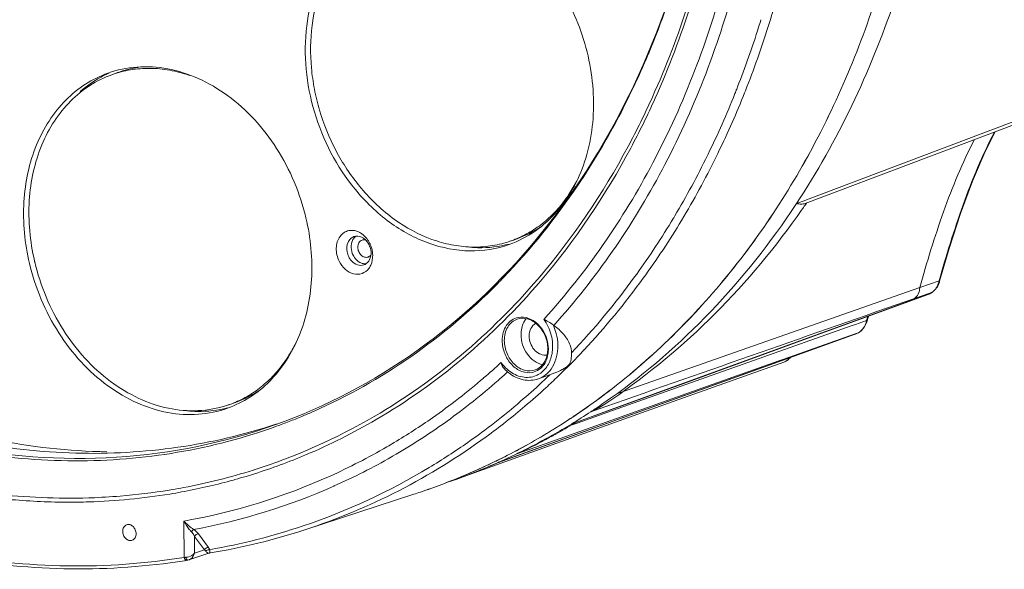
# Model space of a CAD drawing. Header units: millimetres. Extents: x 29170 to 33192, y 36 to 3108.
# Tile 108 of 256: x 30358 to 30489, y 2198 to 2271. Entities that reach past the tile are written whole.
import ezdxf

# ---------------------------------------------------------------- set-up
doc = ezdxf.new("R2010")
doc.units = ezdxf.units.MM
doc.layers.add('细实线', color=7, linetype='Continuous', lineweight=13)

msp = doc.modelspace()

# ---------------------------------------------------------------- linework, layer by layer
at = {"layer": '细实线'}
for p, q in [((30458.109, 2271.22), (30458.061, 2271.066)), ((30441.942, 2266.985), (30441.877, 2266.83)), ((30371.022, 2264.372), (30370.26, 2264.1)), ((30505.767, 2263.535), (30463.011, 2247.392)), ((30453.69, 2262.175), (30453.739, 2262.298)), ((30453.739, 2262.298), (30453.801, 2262.456)), ((30454.843, 2261.927), (30454.745, 2261.68)), ((30449.775, 2253.289), (30449.88, 2253.504)), ((30462.684, 2247.269), (30461.661, 2246.882)), ((30463.011, 2247.392), (30462.684, 2247.269)), ((30462.914, 2246.827), (30463.001, 2246.955)), ((30424.372, 2242.2), (30423.61, 2241.928)), ((30440.258, 2237.371), (30440.34, 2237.484)), ((30478.133, 2235.663), (30480.712, 2236.568)), ((30438.047, 2221.606), (30478.133, 2235.663)), ((30479.493, 2234.948), (30479.781, 2235.048)), ((30479.681, 2234.985), (30479.781, 2235.048)), ((30479.781, 2235.048), (30479.818, 2235.067)), ((30479.818, 2235.067), (30480.115, 2235.307)), ((30479.818, 2235.067), (30479.819, 2235.067)), ((30480.115, 2235.307), (30480.483, 2235.793)), ((30479.245, 2234.773), (30436.421, 2219.199)), ((30464.088, 2229.23), (30479.254, 2234.747)), ((30477.413, 2234.219), (30478.596, 2234.633)), ((30478.596, 2234.633), (30479.218, 2234.851)), ((30479.218, 2234.851), (30479.493, 2234.948)), ((30479.481, 2234.859), (30479.245, 2234.773)), ((30479.481, 2234.859), (30479.581, 2234.922)), ((30479.481, 2234.859), (30479.518, 2234.877)), ((30479.618, 2234.94), (30479.518, 2234.877)), ((30479.518, 2234.877), (30479.518, 2234.877)), ((30479.581, 2234.922), (30479.681, 2234.985)), ((30471.042, 2231.284), (30469.544, 2230.752)), ((30471.035, 2230.986), (30471.112, 2231.218)), ((30471.042, 2231.284), (30471.195, 2231.815)), ((30471.112, 2231.218), (30471.294, 2231.851)), ((30469.124, 2230.603), (30436.474, 2219.027)), ((30469.544, 2230.752), (30469.124, 2230.603)), ((30469.935, 2229.651), (30470.179, 2229.794)), ((30447.596, 2223.234), (30464.088, 2229.23)), ((30454.315, 2223.994), (30469.526, 2229.468)), ((30469.527, 2229.505), (30459.975, 2226.118)), ((30469.537, 2229.476), (30460, 2226.044)), ((30469.526, 2229.468), (30469.539, 2229.472)), ((30469.629, 2229.541), (30469.527, 2229.505)), ((30469.624, 2229.508), (30469.537, 2229.476)), ((30469.539, 2229.472), (30469.639, 2229.514)), ((30469.624, 2229.508), (30469.639, 2229.514)), ((30469.918, 2229.644), (30469.629, 2229.541)), ((30469.82, 2229.598), (30469.918, 2229.644)), ((30469.918, 2229.644), (30469.935, 2229.651)), ((30459.296, 2225.877), (30425.338, 2213.842)), ((30460, 2226.044), (30425.422, 2213.607)), ((30459.975, 2226.118), (30459.296, 2225.877)), ((30423.097, 2224.417), (30423.03, 2224.356)), ((30429.418, 2224.281), (30427.209, 2223.492)), ((30431.96, 2217.551), (30447.596, 2223.234)), ((30437.707, 2221.487), (30438.047, 2221.606)), ((30386.76, 2220.341), (30385.998, 2220.068)), ((30434.216, 2219.096), (30436.202, 2219.791)), ((30436.421, 2219.199), (30432.335, 2217.713)), ((30436.474, 2219.027), (30432.383, 2217.577)), ((30392.465, 2217.238), (30392.244, 2217.158)), ((30415.017, 2217.843), (30414.845, 2217.719)), ((30431.999, 2217.441), (30431.568, 2217.288)), ((30431.951, 2217.574), (30431.616, 2217.452)), ((30431.96, 2217.551), (30431.616, 2217.452)), ((30432.262, 2217.687), (30431.951, 2217.574)), ((30431.98, 2217.517), (30432.141, 2217.613)), ((30432.383, 2217.577), (30431.999, 2217.441)), ((30432.335, 2217.713), (30432.262, 2217.687)), ((30429.142, 2215.898), (30429.242, 2215.952)), ((30407.685, 2213.11), (30407.619, 2213.073)), ((30407.741, 2213.143), (30407.685, 2213.11)), ((30421.721, 2212.593), (30421.88, 2212.67)), ((30421.929, 2212.695), (30421.769, 2212.616)), ((30425.422, 2213.607), (30422.052, 2212.395)), ((30424.339, 2213.488), (30425.312, 2213.914)), ((30425.338, 2213.842), (30424.339, 2213.488)), ((30425.166, 2213.894), (30425.291, 2213.956)), ((30421.759, 2212.29), (30421.88, 2212.344)), ((30421.884, 2212.335), (30421.759, 2212.29)), ((30421.886, 2212.332), (30421.759, 2212.29)), ((30421.766, 2212.273), (30421.888, 2212.327)), ((30421.88, 2212.344), (30422.042, 2212.417)), ((30422, 2212.377), (30421.884, 2212.335)), ((30421.888, 2212.327), (30421.944, 2212.351)), ((30422.052, 2212.395), (30422, 2212.377)), ((30386.697, 2210.036), (30386.478, 2209.975)), ((30419.383, 2211.277), (30419.478, 2211.316)), ((30399.959, 2209.182), (30399.906, 2209.158)), ((30415.449, 2209.781), (30415.798, 2209.905)), ((30396.015, 2203.326), (30410.591, 2208.079)), ((30379.895, 2199.651), (30379.89, 2204.504)), ((30381.289, 2202.445), (30381.291, 2200.205)), ((30382.613, 2200.638), (30381.289, 2202.445)), ((30383.141, 2200.979), (30381.816, 2202.786)), ((30380.527, 2199.318), (30383.223, 2200.201)), ((30381.291, 2200.205), (30382.613, 2200.638)), ((30383.223, 2200.201), (30383.296, 2200.219)), ((30383.296, 2200.219), (30383.401, 2200.236)), ((30383.344, 2200.543), (30383.317, 2200.671)), ((30380.185, 2199.249), (30379.938, 2199.209)), ((30380.268, 2199.262), (30380.185, 2199.249)), ((30380.408, 2199.287), (30380.534, 2199.321)), ((30380.408, 2199.287), (30380.409, 2199.287)), ((30380.527, 2199.318), (30380.534, 2199.321))]:
    msp.add_line(p, q, dxfattribs=at)
for points in [[(30462.824, 2246.898), (30490.777, 2257.441), (30508.356, 2264.071)], [(30480.783, 2236.512), (30482.071, 2240.895), (30483.593, 2245.564), (30485.191, 2249.886), (30486.884, 2253.848), (30488.221, 2256.476)], [(30480.483, 2235.793), (30480.752, 2236.407), (30480.783, 2236.512)], [(30479.254, 2234.747), (30479.442, 2234.832), (30479.518, 2234.877)], [(30470.179, 2229.794), (30470.669, 2230.29), (30471.035, 2230.986)], [(30460.091, 2225.777), (30460.35, 2225.898), (30460.868, 2226.352)], [(30416.41, 2210.136), (30429.658, 2214.878), (30445.203, 2220.444), (30460.096, 2225.779)], [(30421.885, 2212.332), (30437.839, 2218.068), (30454.315, 2223.994)], [(30380.268, 2199.262), (30380.284, 2199.265), (30380.409, 2199.287)]]:
    msp.add_lwpolyline(points, dxfattribs=at)
for centre, radius, start, end in [((30330.219, 2310.709), 133.847, 342.84042, 345.60697), ((30335.499, 2309.08), 128.322, 338.71065, 342.76784), ((30332.151, 2309.733), 130.519, 342.48947, 342.93963), ((30336.036, 2308.452), 126.428, 338.6655, 342.51359), ((30343.674, 2308.067), 106.51, 331.95051, 337.22174), ((30375.797, 2251.008), 14.563, 113.67321, 114.52453), ((30375.866, 2250.816), 14.395, 98.37546, 109.66297), ((30342.698, 2305.776), 119.249, 334.00167, 338.24737), ((30342.352, 2306.434), 120.976, 334.20109, 338.28765), ((30339.132, 2307.261), 123.111, 338.22034, 338.5172), ((30339.643, 2307.532), 123.899, 338.40281, 338.68205), ((30348.814, 2305.404), 100.721, 329.29151, 331.91253), ((30345.875, 2304.79), 117.089, 333.75973, 334.17503), ((30348.615, 2302.829), 112.638, 329.25032, 333.90824), ((30348.736, 2303.354), 113.887, 328.97266, 333.77154), ((30424.039, 2266.165), 26.77, 219.39661, 220.15411), ((30416.672, 2257.7), 17.469, 323.62334, 324.74977), ((30372.155, 2305.805), 107.159, 325.95375, 326.64274), ((30416.867, 2256.992), 16.995, 319.15955, 321.17826), ((30373.897, 2307.906), 107.956, 324.47322, 325.1595), ((30373.488, 2308.191), 108.455, 325.15927, 325.54232), ((30354, 2299.563), 106.341, 324.28377, 329.08265), ((30354.133, 2300.158), 107.615, 324.00999, 328.94961), ((30350.931, 2301.475), 109.956, 329.04952, 329.2396), ((30419.51, 2255.792), 14.435, 289.68298, 303.78176), ((30402.989, 2241.304), 1.24, 96.14731, 109.61015), ((30418.787, 2255.423), 14.331, 288.01838, 289.66891), ((30404.176, 2240.921), 2.554, 190.4943, 206.11578), ((30402.38, 2240.287), 2.481, 26.14764, 28.49498), ((30402.314, 2240.256), 2.554, 10.4943, 26.11578), ((30401.335, 2239.914), 3.752, 23.91795, 26.14276), ((30401.247, 2239.875), 3.847, 12.20338, 23.91377), ((30401.362, 2239.902), 3.729, 10.45433, 12.18297), ((30388.622, 2245.87), 29.453, 193.04114, 193.30249), ((30404.112, 2240.891), 2.482, 206.14819, 209.77143), ((30360.477, 2296.834), 86.209, 315.29623, 316.0462), ((30359.687, 2295.322), 99.247, 316.465, 324.07602), ((30359.48, 2296.309), 101.027, 316.94504, 323.99415), ((30356.163, 2298.033), 103.691, 324.00535, 324.19542), ((30432.436, 2309.707), 88.41, 302.25464, 302.40828), ((30431.056, 2233.052), 3.015, 231.41518, 233.56111), ((30469.08, 2231.236), 1.806, 310.38661, 315.07175), ((30433.49, 2307.75), 86.183, 294.78847, 294.93223), ((30424.209, 2227.442), 4.333, 0.0576, 0.72453), ((30363.381, 2292.79), 95.774, 313.91945, 316.89022), ((30378.851, 2235.989), 17.725, 324.25212, 326.68988), ((30428.091, 2228.081), 1.425, 271.3958, 281.24467), ((30423.996, 2227.751), 5.116, 347.10759, 352.30426), ((30459.15, 2227.683), 2.155, 314.75826, 321.32877), ((30361.649, 2291.34), 89.34, 310.69167, 312.68225), ((30426.793, 2228.821), 5.755, 224.16453, 231.53699), ((30363.211, 2289.468), 86.903, 305.00809, 310.71556), ((30363.133, 2289.854), 88.756, 305.77283, 311.39161), ((30362.051, 2291.1), 90.405, 311.38369, 312.41553), ((30425.709, 2226.757), 3.079, 292.92558, 298.90087), ((30363.641, 2291.531), 93.768, 313.02606, 313.95175), ((30364.525, 2291.615), 94.134, 312.57432, 313.91391), ((30381.895, 2233.941), 14.445, 289.68433, 304.45225), ((30364.318, 2290.8), 92.772, 310.72328, 313.02844), ((30365.366, 2290.695), 92.888, 310.27976, 312.57627), ((30382.17, 2292.795), 89.439, 303.70277, 306.52479), ((30382.184, 2292.781), 89.42, 303.75845, 306.51308), ((30381.174, 2233.566), 14.334, 288.00732, 289.66886), ((30366.101, 2288.67), 89.995, 305.05579, 310.74764), ((30366.591, 2289.245), 90.99, 306.11793, 310.2815), ((30385.501, 2293.256), 88.729, 303.30055, 303.82077), ((30385.412, 2293.387), 88.887, 303.82104, 304.65213), ((30364.981, 2287.573), 80.002, 287.58231, 300.26378), ((30366.152, 2289.365), 76.776, 291.3634, 292.72737), ((30366.138, 2289.399), 76.814, 292.72749, 293.85119), ((30364.789, 2287.686), 80.692, 292.85745, 300.32974), ((30364.421, 2287.75), 84.802, 300.88832, 305.00451), ((30382.991, 2291.564), 87.959, 298.56303, 303.49583), ((30383.076, 2291.427), 87.798, 298.57527, 303.44883), ((30382.63, 2292.117), 88.62, 303.4431, 303.69864), ((30382.54, 2292.257), 88.786, 303.49157, 303.7553), ((30385.776, 2292.834), 88.225, 301.30424, 303.30183), ((30368.284, 2290.143), 76.549, 288.17905, 288.95779), ((30366.154, 2289.36), 76.771, 290.04258, 291.36332), ((30364.879, 2287.476), 85.806, 299.96865, 305.6133), ((30386.14, 2292.235), 87.524, 299.39484, 301.30377), ((30384.461, 2297.481), 93.018, 298.77835, 300.50697), ((30384.382, 2297.616), 93.174, 300.50662, 300.7201), ((30386.472, 2291.644), 86.847, 296.5498, 299.39539), ((30384.57, 2297.283), 92.792, 296.04465, 298.70805), ((30365.261, 2286.33), 83.152, 294.23807, 300.11808), ((30364.867, 2287.023), 83.949, 300.11361, 300.88192), ((30367.303, 2286.967), 87.909, 301.03682, 305.05207), ((30383.586, 2290.512), 86.751, 296.19476, 298.56854), ((30383.645, 2290.399), 86.623, 296.22954, 298.55187), ((30365.117, 2286.981), 79.914, 287.62308, 292.8371), ((30365.826, 2285.865), 83.937, 293.99466, 299.86171), ((30386.755, 2291.079), 86.214, 294.16059, 295.84505), ((30386.668, 2291.26), 86.415, 295.84473, 296.4554), ((30368.494, 2284.89), 85.516, 288.61912, 301.07077), ((30383.864, 2289.954), 86.128, 291.74328, 296.11093), ((30383.936, 2289.785), 85.944, 291.74545, 295.07501), ((30384.582, 2297.271), 92.776, 292.03315, 293.62829), ((30386.873, 2290.815), 85.925, 292.30054, 293.30349), ((30383.782, 2290.117), 86.309, 295.07436, 296.07631), ((30386.838, 2290.895), 86.013, 293.30346, 293.95343), ((30365.024, 2287.592), 80.007, 280.69528, 287.54939), ((30365.541, 2285.804), 82.557, 280.00942, 294.21096), ((30365.089, 2287.076), 80.013, 285.66746, 286.77597), ((30365.106, 2287.021), 79.955, 286.77604, 287.62201), ((30386.914, 2290.715), 85.817, 289.66867, 292.23172), ((30384.482, 2297.522), 93.046, 289.66778, 291.78659), ((30384.55, 2297.348), 92.858, 291.78731, 292.03329), ((30364.865, 2288.395), 80.826, 279.58946, 280.70014), ((30364.984, 2287.487), 80.437, 280.72255, 285.49924), ((30366.076, 2285.391), 83.403, 280.44358, 293.93031), ((30383.977, 2289.691), 85.841, 288.68699, 289.66985), ((30384.006, 2289.601), 85.748, 288.68801, 289.66672), ((30383.978, 2289.678), 85.828, 289.66703, 291.74069), ((30383.983, 2289.674), 85.823, 289.66994, 291.74376), ((30364.524, 2293.702), 86.15, 263.36287, 271.7671), ((30364.56, 2294.316), 87.298, 264.04005, 269.06125), ((30364.648, 2289.477), 82.456, 271.75227, 279.32169), ((30364.56, 2291.544), 83.993, 271.78798, 271.9873), ((30364.591, 2290.792), 83.24, 271.98397, 274.68048), ((30364.706, 2289.427), 81.87, 274.67779, 279.29235), ((30364.83, 2288.6), 81.034, 279.30061, 279.5898), ((30364.814, 2288.379), 81.346, 279.33166, 279.61973), ((30364.849, 2288.174), 81.138, 279.61939, 280.72575), ((30384.014, 2289.577), 85.721, 288.06055, 288.68797), ((30364.524, 2292.771), 85.753, 269.06852, 269.8464), ((30364.525, 2291.971), 84.952, 269.84467, 271.78381), ((30368.438, 2285.17), 85.799, 279.98669, 288.59465), ((30369.07, 2286.036), 86.989, 279.48194, 288.04422), ((30379.933, 2203.253), 3.603, 269.39655, 271.30809), ((30379.913, 2204.18), 4.53, 271.29381, 272.9602), ((30380.077, 2201.01), 1.355, 272.94528, 275.90082), ((30380.059, 2201.173), 1.519, 275.93176, 281.21363), ((30380.258, 2200.139), 0.864, 288.66332, 293.89876)]:
    msp.add_arc(centre, radius, start, end, dxfattribs=at)
for points, knots in [([(30453.393, 2314.924), (30453.402, 2305.489), (30451.682, 2287.026), (30446.128, 2269.291), (30442.437, 2261.113)], [0, 0, 0, 0, 0.5125711, 1, 1, 1, 1]), ([(30453.726, 2314.817), (30453.735, 2305.373), (30452.019, 2286.893), (30446.478, 2269.137), (30442.796, 2260.944)], [0, 0, 0, 0, 0.5125227, 1, 1, 1, 1]), ([(30478.57, 2305.527), (30477.796, 2296.838), (30474.821, 2279.94), (30465.864, 2256.455), (30452.819, 2236.284), (30441.489, 2225.427), (30435.389, 2220.913)], [0, 0, 0, 0, 0.2679086, 0.5235859, 0.7669451, 1, 1, 1, 1]), ([(30435.402, 2220.922), (30441.499, 2225.437), (30452.825, 2236.292), (30465.866, 2256.46), (30474.821, 2279.939), (30477.795, 2296.833), (30478.57, 2305.52)], [0, 0, 0, 0, 0.2330572, 0.4764182, 0.7320948, 1, 1, 1, 1]), ([(30461.661, 2246.882), (30467.168, 2255.248), (30476.126, 2274.132), (30480.318, 2294.538), (30481.363, 2305.111)], [0, 0, 0, 0, 0.4852454, 1, 1, 1, 1]), ([(30407.333, 2286.159), (30405.871, 2285.636), (30403.048, 2284.074), (30399.672, 2280.474), (30397.304, 2275.862), (30395.623, 2268.638), (30396.598, 2258.865), (30400.272, 2251.801), (30402.743, 2248.792)], [0, 0, 0, 0, 0.1077472, 0.2194263, 0.3376879, 0.4633051, 0.729858, 1, 1, 1, 1]), ([(30403.352, 2249.174), (30402.14, 2250.65), (30400.006, 2253.893), (30398.182, 2258.391), (30397.263, 2262.161), (30396.73, 2265.933), (30396.778, 2270.585), (30397.996, 2275.823), (30399.971, 2279.665), (30402.049, 2282.199), (30403.804, 2283.79), (30405.748, 2285.07), (30407.153, 2285.703), (30407.871, 2285.96)], [0, 0, 0, 0, 0.1341019, 0.2705246, 0.3386755, 0.4061919, 0.5376916, 0.662866, 0.78071, 0.8371932, 0.8922964, 0.9464077, 1, 1, 1, 1]), ([(30447.475, 2284.003), (30445.543, 2276.196), (30440.264, 2261.303), (30427.865, 2241.76), (30411.708, 2226.53), (30398.819, 2219.765), (30392.162, 2217.386)], [0, 0, 0, 0, 0.2680369, 0.5220463, 0.7643675, 1, 1, 1, 1]), ([(30447.533, 2283.996), (30447.17, 2282.526), (30445.633, 2276.754), (30443.662, 2271.097), (30441.942, 2266.985)], [0, 0, 0, 0, 0.2536471, 1, 1, 1, 1]), ([(30430.108, 2246.338), (30431.768, 2248.4), (30434.243, 2253.559), (30434.96, 2262.26), (30432.924, 2271.115), (30429.832, 2276.463), (30427.914, 2278.798)], [0, 0, 0, 0, 0.2281687, 0.4775093, 0.739557, 1, 1, 1, 1]), ([(30427.939, 2231.432), (30433.647, 2237.715), (30443.656, 2252.281), (30449.916, 2268.752), (30452.225, 2277.421)], [0, 0, 0, 0, 0.4861755, 1, 1, 1, 1]), ([(30453.474, 2276.232), (30451.134, 2267.645), (30444.855, 2251.327), (30434.92, 2236.879), (30429.265, 2230.627)], [0, 0, 0, 0, 0.5135837, 1, 1, 1, 1]), ([(30369.721, 2264.301), (30368.678, 2263.928), (30366.65, 2262.927), (30363.046, 2259.992), (30359.701, 2254.685), (30358.105, 2246.996), (30358.624, 2241.584), (30359.259, 2238.899)], [0, 0, 0, 0, 0.1112249, 0.224604, 0.4631368, 0.7231135, 1, 1, 1, 1]), ([(30359.928, 2239.224), (30359.318, 2241.858), (30358.827, 2247.157), (30360.194, 2253.576), (30362.463, 2257.924), (30364.637, 2260.632), (30367.248, 2262.755), (30369.237, 2263.734), (30370.26, 2264.1)], [0, 0, 0, 0, 0.2765472, 0.5361588, 0.6583774, 0.7755623, 0.888849, 1, 1, 1, 1]), ([(30369.752, 2264.256), (30369.417, 2264.104), (30368.092, 2263.438), (30366.869, 2262.57), (30366.033, 2261.832)], [0, 0, 0, 0, 0.2481222, 1, 1, 1, 1]), ([(30396.175, 2244.975), (30395.402, 2248.245), (30392.811, 2254.43), (30387.265, 2260.566), (30381.938, 2263.712), (30377.806, 2265.04), (30373.648, 2265.305), (30370.973, 2264.748), (30369.721, 2264.301)], [0, 0, 0, 0, 0.2754644, 0.5386233, 0.6620513, 0.7791702, 0.8910716, 1, 1, 1, 1]), ([(30370.26, 2264.1), (30371.066, 2264.388), (30372.743, 2264.822), (30375.356, 2265.02), (30378.019, 2264.764), (30379.766, 2264.303), (30380.628, 2264.005)], [0, 0, 0, 0, 0.2431139, 0.489171, 0.7407888, 1, 1, 1, 1]), ([(30442.437, 2261.113), (30441.428, 2258.876), (30437.205, 2250.283), (30431.8, 2242.257), (30427.168, 2236.849)], [0, 0, 0, 0, 0.2562735, 1, 1, 1, 1]), ([(30442.796, 2260.944), (30441.786, 2258.696), (30437.557, 2250.059), (30432.141, 2241.988), (30427.497, 2236.549)], [0, 0, 0, 0, 0.2562775, 1, 1, 1, 1]), ([(30480.712, 2236.568), (30481.674, 2239.981), (30483.247, 2245.073), (30485.796, 2251.679), (30487.288, 2254.889), (30488.114, 2256.438)], [0, 0, 0, 0, 0.5008712, 0.7519223, 1, 1, 1, 1]), ([(30485.451, 2255.46), (30484.632, 2253.917), (30483.156, 2250.721), (30480.637, 2244.137), (30479.083, 2239.064), (30478.133, 2235.663)], [0, 0, 0, 0, 0.2478898, 0.4989164, 1, 1, 1, 1]), ([(30435.412, 2253.969), (30434.487, 2252.412), (30430.69, 2246.401), (30426.216, 2240.813), (30422.538, 2236.998)], [0, 0, 0, 0, 0.2546304, 1, 1, 1, 1]), ([(30430.938, 2247.618), (30431.069, 2247.804), (30431.587, 2248.568), (30432.046, 2249.371), (30432.358, 2249.992)], [0, 0, 0, 0, 0.2469547, 1, 1, 1, 1]), ([(30402.743, 2248.792), (30404.089, 2247.154), (30407.078, 2244.267), (30412.373, 2241.36), (30417.978, 2240.25), (30421.655, 2240.835), (30423.324, 2241.432)], [0, 0, 0, 0, 0.2740424, 0.5308329, 0.7707311, 1, 1, 1, 1]), ([(30403.578, 2248.902), (30404.876, 2247.364), (30407.74, 2244.651), (30412.014, 2242.318), (30415.553, 2241.323), (30418.176, 2241.018), (30420.755, 2241.152), (30422.418, 2241.534), (30423.22, 2241.795)], [0, 0, 0, 0, 0.2729584, 0.5292291, 0.6513554, 0.7698897, 0.8857183, 1, 1, 1, 1]), ([(30423.61, 2241.928), (30424.307, 2242.177), (30425.671, 2242.788), (30427.563, 2244.015), (30429.279, 2245.535), (30430.276, 2246.713), (30430.737, 2247.339)], [0, 0, 0, 0, 0.244694, 0.4916199, 0.7428219, 1, 1, 1, 1]), ([(30462.824, 2246.898), (30462.667, 2246.839), (30462.267, 2246.81), (30461.881, 2246.852), (30461.661, 2246.882)], [0, 0, 0, 0, 0.431084, 1, 1, 1, 1]), ([(30423.324, 2241.432), (30424.542, 2241.867), (30426.899, 2243.087), (30428.857, 2244.874), (30429.724, 2245.878)], [0, 0, 0, 0, 0.493595, 1, 1, 1, 1]), ([(30435.953, 2220.267), (30440.799, 2223.616), (30449.983, 2231.415), (30457.546, 2240.778), (30460.946, 2245.81)], [0, 0, 0, 0, 0.4923863, 1, 1, 1, 1]), ([(30385.712, 2219.574), (30386.756, 2219.947), (30388.784, 2220.948), (30392.388, 2223.882), (30395.733, 2229.19), (30397.329, 2236.878), (30396.81, 2242.29), (30396.175, 2244.975)], [0, 0, 0, 0, 0.1112249, 0.224604, 0.4631368, 0.7231135, 1, 1, 1, 1]), ([(30436.091, 2220.107), (30441.047, 2223.412), (30450.42, 2231.046), (30458.24, 2240.249), (30461.756, 2245.174)], [0, 0, 0, 0, 0.4960854, 1, 1, 1, 1]), ([(30400.616, 2239.192), (30400.352, 2239.729), (30400.079, 2240.884), (30400.474, 2242.305), (30401.221, 2243.043), (30401.913, 2243.326), (30402.672, 2243.321), (30403.152, 2243.139), (30403.379, 2243.013)], [0, 0, 0, 0, 0.2812563, 0.5358471, 0.6516409, 0.7636052, 0.8780298, 1, 1, 1, 1]), ([(30403.379, 2243.013), (30403.516, 2242.936), (30404.064, 2242.565), (30404.481, 2242.017), (30404.703, 2241.567)], [0, 0, 0, 0, 0.239009, 1, 1, 1, 1]), ([(30401.665, 2240.456), (30401.588, 2240.872), (30401.632, 2241.534), (30402.081, 2242.206), (30402.404, 2242.412), (30402.572, 2242.472)], [0, 0, 0, 0, 0.5336383, 0.7740053, 1, 1, 1, 1]), ([(30402.39, 2241.951), (30402.254, 2241.661), (30402.142, 2240.977), (30402.317, 2240.315), (30402.469, 2240.006)], [0, 0, 0, 0, 0.4819626, 1, 1, 1, 1]), ([(30402.852, 2242.521), (30402.804, 2242.486), (30402.614, 2242.329), (30402.469, 2242.12), (30402.39, 2241.951)], [0, 0, 0, 0, 0.2424345, 1, 1, 1, 1]), ([(30402.856, 2242.537), (30402.939, 2242.546), (30403.29, 2242.55), (30403.635, 2242.413), (30403.856, 2242.264)], [0, 0, 0, 0, 0.2394338, 1, 1, 1, 1]), ([(30403.662, 2242.012), (30403.577, 2241.982), (30403.415, 2241.887), (30403.231, 2241.663), (30403.117, 2241.379), (30403.093, 2241.17), (30403.093, 2241.062)], [0, 0, 0, 0, 0.2292139, 0.4690974, 0.7259222, 1, 1, 1, 1]), ([(30404.126, 2242.028), (30404.049, 2242.048), (30403.891, 2242.067), (30403.734, 2242.038), (30403.662, 2242.012)], [0, 0, 0, 0, 0.5086493, 1, 1, 1, 1]), ([(30403.093, 2241.062), (30403.094, 2240.866), (30403.177, 2240.473), (30403.452, 2240.061), (30403.749, 2239.833), (30403.989, 2239.729), (30404.236, 2239.696), (30404.396, 2239.726), (30404.47, 2239.752)], [0, 0, 0, 0, 0.2702066, 0.536732, 0.6623265, 0.7805723, 0.8922473, 1, 1, 1, 1]), ([(30404.826, 2240.722), (30404.891, 2240.367), (30404.877, 2239.663), (30404.481, 2239.05), (30404.225, 2238.866)], [0, 0, 0, 0, 0.5325649, 1, 1, 1, 1]), ([(30405.03, 2240.578), (30405.061, 2240.41), (30405.135, 2239.762), (30405.025, 2239.085), (30404.821, 2238.65)], [0, 0, 0, 0, 0.2631484, 1, 1, 1, 1]), ([(30417.691, 2241.093), (30418.168, 2241.039), (30420.049, 2240.909), (30421.956, 2241.125), (30423.315, 2241.484)], [0, 0, 0, 0, 0.2545081, 1, 1, 1, 1]), ([(30359.959, 2239.093), (30360.71, 2235.916), (30362.63, 2231.32), (30366.514, 2226.204), (30369.927, 2223.073), (30373.713, 2220.774), (30377.716, 2219.412), (30381.758, 2219.064), (30384.376, 2219.535), (30385.605, 2219.934)], [0, 0, 0, 0, 0.2747158, 0.4091153, 0.5386167, 0.6620645, 0.7792763, 0.8912236, 1, 1, 1, 1]), ([(30404.566, 2238.226), (30404.34, 2237.927), (30403.705, 2237.433), (30402.47, 2237.41), (30401.349, 2238.057), (30400.818, 2238.781), (30400.616, 2239.192)], [0, 0, 0, 0, 0.230907, 0.4619133, 0.7178247, 1, 1, 1, 1]), ([(30403.918, 2238.705), (30403.651, 2238.61), (30402.996, 2238.624), (30402.482, 2238.997), (30402.265, 2239.233)], [0, 0, 0, 0, 0.4698256, 1, 1, 1, 1]), ([(30402.469, 2240.006), (30402.52, 2239.903), (30402.74, 2239.523), (30403.068, 2239.2), (30403.352, 2239.042)], [0, 0, 0, 0, 0.2613516, 1, 1, 1, 1]), ([(30403.352, 2239.042), (30403.397, 2239.017), (30403.573, 2238.929), (30403.766, 2238.872), (30403.91, 2238.854)], [0, 0, 0, 0, 0.2584645, 1, 1, 1, 1]), ([(30404.47, 2239.752), (30404.546, 2239.779), (30404.694, 2239.862), (30404.808, 2239.988), (30404.855, 2240.058)], [0, 0, 0, 0, 0.4904118, 1, 1, 1, 1]), ([(30359.259, 2238.899), (30360.032, 2235.629), (30362.623, 2229.444), (30368.169, 2223.309), (30373.496, 2220.162), (30377.628, 2218.834), (30381.785, 2218.569), (30384.461, 2219.126), (30385.712, 2219.574)], [0, 0, 0, 0, 0.2754644, 0.5386233, 0.6620513, 0.7791702, 0.8910716, 1, 1, 1, 1]), ([(30427.168, 2236.849), (30424.025, 2233.181), (30417.226, 2226.401), (30409.382, 2220.854), (30405.301, 2218.474)], [0, 0, 0, 0, 0.5055293, 1, 1, 1, 1]), ([(30427.497, 2236.549), (30424.343, 2232.855), (30417.517, 2226.027), (30409.637, 2220.437), (30405.536, 2218.039)], [0, 0, 0, 0, 0.5055563, 1, 1, 1, 1]), ([(30480.344, 2235.642), (30480.387, 2235.711), (30480.549, 2236.003), (30480.658, 2236.322), (30480.712, 2236.568)], [0, 0, 0, 0, 0.2443025, 1, 1, 1, 1]), ([(30480.712, 2236.568), (30480.731, 2236.559), (30480.754, 2236.547), (30480.786, 2236.521), (30480.783, 2236.512)], [0, 0, 0, 0, 0.696051, 1, 1, 1, 1]), ([(30421.75, 2236.191), (30418.197, 2232.601), (30410.51, 2226.097), (30401.732, 2221.15), (30397.198, 2219.145)], [0, 0, 0, 0, 0.5046668, 1, 1, 1, 1]), ([(30478.133, 2235.663), (30478.128, 2235.371), (30478.014, 2234.808), (30477.635, 2234.359), (30477.413, 2234.219)], [0, 0, 0, 0, 0.5263912, 1, 1, 1, 1]), ([(30422.384, 2228.589), (30422.383, 2229.299), (30422.647, 2230.384), (30423.6, 2231.368), (30424.2, 2231.624), (30424.504, 2231.686)], [0, 0, 0, 0, 0.5290088, 0.7688497, 1, 1, 1, 1]), ([(30422.663, 2228.601), (30422.662, 2229.219), (30422.871, 2230.156), (30423.626, 2231.073), (30424.115, 2231.359), (30424.368, 2231.45)], [0, 0, 0, 0, 0.5286699, 0.7696825, 1, 1, 1, 1]), ([(30427.131, 2230.668), (30426.751, 2231.037), (30425.877, 2231.607), (30424.807, 2231.607), (30424.368, 2231.45)], [0, 0, 0, 0, 0.5322921, 1, 1, 1, 1]), ([(30424.504, 2231.686), (30424.976, 2231.782), (30426.051, 2231.659), (30426.905, 2231.037), (30427.275, 2230.646)], [0, 0, 0, 0, 0.4724501, 1, 1, 1, 1]), ([(30425.56, 2231.494), (30425.451, 2231.357), (30425.046, 2230.731), (30424.889, 2229.964), (30424.89, 2229.397)], [0, 0, 0, 0, 0.2363648, 1, 1, 1, 1]), ([(30429.066, 2227.066), (30429.168, 2227.816), (30429.051, 2229.384), (30428.391, 2230.806), (30427.939, 2231.432)], [0, 0, 0, 0, 0.4948221, 1, 1, 1, 1]), ([(30427.939, 2231.432), (30428.144, 2231.314), (30428.565, 2231.084), (30428.986, 2230.847), (30429.176, 2230.696)], [0, 0, 0, 0, 0.4941552, 1, 1, 1, 1]), ([(30470.597, 2230.247), (30470.65, 2230.322), (30470.849, 2230.644), (30470.98, 2231.005), (30471.042, 2231.284)], [0, 0, 0, 0, 0.2444451, 1, 1, 1, 1]), ([(30471.042, 2231.284), (30471.053, 2231.277), (30471.077, 2231.262), (30471.117, 2231.237), (30471.112, 2231.218)], [0, 0, 0, 0, 0.3901279, 1, 1, 1, 1]), ([(30426.843, 2230.881), (30426.574, 2230.731), (30426.11, 2230.209), (30425.983, 2229.54), (30425.984, 2229.194)], [0, 0, 0, 0, 0.4701086, 1, 1, 1, 1]), ([(30428.459, 2227.488), (30428.458, 2228.078), (30428.212, 2229.256), (30427.548, 2230.263), (30427.131, 2230.668)], [0, 0, 0, 0, 0.503492, 1, 1, 1, 1]), ([(30427.275, 2230.646), (30427.47, 2230.44), (30428.174, 2229.531), (30428.53, 2228.359), (30428.541, 2227.497)], [0, 0, 0, 0, 0.2479443, 1, 1, 1, 1]), ([(30429.176, 2230.696), (30429.624, 2229.725), (30430.076, 2227.658), (30429.472, 2225.574), (30428.904, 2224.79)], [0, 0, 0, 0, 0.5249651, 1, 1, 1, 1]), ([(30431.636, 2226.961), (30431.634, 2227.307), (30431.446, 2228.208), (30430.617, 2229.494), (30429.749, 2230.27), (30429.265, 2230.627)], [0, 0, 0, 0, 0.2308506, 0.5991885, 1, 1, 1, 1]), ([(30426.421, 2224.35), (30425.95, 2224.255), (30424.878, 2224.377), (30423.541, 2225.343), (30422.621, 2226.822), (30422.384, 2228.002), (30422.384, 2228.589)], [0, 0, 0, 0, 0.2195237, 0.4645618, 0.7312027, 1, 1, 1, 1]), ([(30426.791, 2224.67), (30426.346, 2224.511), (30425.27, 2224.504), (30423.879, 2225.383), (30422.914, 2226.831), (30422.663, 2228.011), (30422.663, 2228.601)], [0, 0, 0, 0, 0.2178166, 0.460878, 0.7285661, 1, 1, 1, 1]), ([(30424.89, 2229.397), (30424.891, 2228.485), (30425.44, 2226.716), (30426.968, 2225.544), (30427.78, 2225.383)], [0, 0, 0, 0, 0.5243107, 1, 1, 1, 1]), ([(30425.984, 2229.194), (30425.984, 2228.872), (30426.104, 2228.225), (30426.579, 2227.39), (30427.277, 2226.801), (30427.855, 2226.649), (30428.125, 2226.656)], [0, 0, 0, 0, 0.2653653, 0.5302344, 0.7773637, 1, 1, 1, 1]), ([(30393.665, 2226.254), (30393.776, 2226.424), (30394.214, 2227.116), (30394.606, 2227.837), (30394.875, 2228.393)], [0, 0, 0, 0, 0.24727, 1, 1, 1, 1]), ([(30428.345, 2226.54), (30428.364, 2226.616), (30428.432, 2226.928), (30428.459, 2227.247), (30428.459, 2227.488)], [0, 0, 0, 0, 0.2445765, 1, 1, 1, 1]), ([(30428.542, 2227.447), (30428.542, 2227.353), (30428.53, 2226.985), (30428.47, 2226.619), (30428.396, 2226.355)], [0, 0, 0, 0, 0.2553174, 1, 1, 1, 1]), ([(30426.791, 2224.67), (30427.164, 2224.803), (30427.877, 2225.325), (30428.237, 2226.114), (30428.345, 2226.54)], [0, 0, 0, 0, 0.4738689, 1, 1, 1, 1]), ([(30427.198, 2224.061), (30427.642, 2224.306), (30428.448, 2225.061), (30428.86, 2226.07), (30428.983, 2226.609)], [0, 0, 0, 0, 0.4785424, 1, 1, 1, 1]), ([(30428.396, 2226.355), (30428.302, 2226.02), (30428.026, 2225.395), (30427.548, 2224.898), (30427.281, 2224.716)], [0, 0, 0, 0, 0.5181717, 1, 1, 1, 1]), ([(30431.636, 2226.961), (30431.638, 2226.658), (30431.617, 2226.091), (30431.435, 2225.498), (30431.243, 2225.304)], [0, 0, 0, 0, 0.5257182, 1, 1, 1, 1]), ([(30385.999, 2220.068), (30386.71, 2220.323), (30388.1, 2220.948), (30390.026, 2222.209), (30391.766, 2223.774), (30392.773, 2224.988), (30393.237, 2225.633)], [0, 0, 0, 0, 0.2444987, 0.491316, 0.7425679, 1, 1, 1, 1]), ([(30422.216, 2225.664), (30422.29, 2225.563), (30422.593, 2225.176), (30422.946, 2224.827), (30423.233, 2224.6)], [0, 0, 0, 0, 0.254794, 1, 1, 1, 1]), ([(30423.233, 2224.6), (30423.764, 2224.18), (30424.967, 2223.562), (30426.342, 2223.681), (30426.909, 2223.921)], [0, 0, 0, 0, 0.5239252, 1, 1, 1, 1]), ([(30428.904, 2224.79), (30428.689, 2224.494), (30428.185, 2223.964), (30427.542, 2223.611), (30427.209, 2223.492)], [0, 0, 0, 0, 0.5086987, 1, 1, 1, 1]), ([(30431.243, 2225.304), (30431.124, 2225.185), (30430.841, 2224.983), (30430.243, 2224.622), (30429.755, 2224.402), (30429.422, 2224.283)], [0, 0, 0, 0, 0.2402663, 0.4935862, 1, 1, 1, 1]), ([(30423.213, 2224.315), (30423.783, 2223.863), (30425.083, 2223.19), (30426.57, 2223.263), (30427.209, 2223.492)], [0, 0, 0, 0, 0.5177454, 1, 1, 1, 1]), ([(30339.26, 2219.717), (30344.178, 2217.868), (30354.163, 2214.98), (30364.504, 2213.84), (30369.59, 2213.748)], [0, 0, 0, 0, 0.5080686, 1, 1, 1, 1]), ([(30380.308, 2219.211), (30380.765, 2219.165), (30382.572, 2219.063), (30384.397, 2219.281), (30385.701, 2219.625)], [0, 0, 0, 0, 0.2542167, 1, 1, 1, 1]), ([(30337.68, 2218.898), (30342.195, 2217.286), (30351.342, 2214.754), (30365.311, 2213.188), (30379.046, 2213.949), (30387.901, 2216.014), (30392.166, 2217.415)], [0, 0, 0, 0, 0.2593238, 0.5110788, 0.7571519, 1, 1, 1, 1]), ([(30392.244, 2217.158), (30387.962, 2215.611), (30379.049, 2213.264), (30365.158, 2212.142), (30350.987, 2213.417), (30341.686, 2215.807), (30337.092, 2217.359)], [0, 0, 0, 0, 0.2432625, 0.4893786, 0.7409471, 1, 1, 1, 1]), ([(30392.162, 2217.386), (30385.347, 2214.95), (30370.738, 2211.982), (30355.905, 2213.141), (30348.608, 2214.632)], [0, 0, 0, 0, 0.4928254, 1, 1, 1, 1]), ([(30420.225, 2215.743), (30416.535, 2213.052), (30408.761, 2208.247), (30400.323, 2204.731), (30396.015, 2203.326)], [0, 0, 0, 0, 0.5019755, 1, 1, 1, 1]), ([(30316.871, 2211.284), (30321.891, 2208.614), (30332.15, 2204.048), (30348.148, 2199.696), (30364.173, 2198.056), (30374.753, 2198.812), (30379.895, 2199.651)], [0, 0, 0, 0, 0.2617708, 0.5147327, 0.7601416, 1, 1, 1, 1]), ([(30372.231, 2204.004), (30372.074, 2203.948), (30371.785, 2203.69), (30371.709, 2203.323), (30371.709, 2203.134)], [0, 0, 0, 0, 0.4674497, 1, 1, 1, 1]), ([(30373.492, 2202.803), (30373.492, 2202.983), (30373.415, 2203.344), (30373.12, 2203.786), (30372.696, 2204.055), (30372.367, 2204.053), (30372.231, 2204.004)], [0, 0, 0, 0, 0.2714538, 0.5391039, 0.7821815, 1, 1, 1, 1]), ([(30380.874, 2203.072), (30380.778, 2203.173), (30380.398, 2203.612), (30380.083, 2204.107), (30379.89, 2204.504)], [0, 0, 0, 0, 0.2390169, 1, 1, 1, 1]), ([(30381.194, 2203.37), (30381.075, 2203.444), (30380.598, 2203.77), (30380.168, 2204.167), (30379.89, 2204.504)], [0, 0, 0, 0, 0.2426164, 1, 1, 1, 1]), ([(30371.709, 2203.134), (30371.709, 2202.954), (30371.786, 2202.593), (30372.081, 2202.151), (30372.505, 2201.882), (30372.834, 2201.884), (30372.97, 2201.933)], [0, 0, 0, 0, 0.2714538, 0.5391039, 0.7821815, 1, 1, 1, 1]), ([(30372.97, 2201.933), (30373.127, 2201.988), (30373.416, 2202.247), (30373.492, 2202.614), (30373.492, 2202.803)], [0, 0, 0, 0, 0.4674497, 1, 1, 1, 1]), ([(30381.194, 2203.37), (30381.165, 2203.359), (30381.037, 2203.285), (30380.937, 2203.17), (30380.874, 2203.072)], [0, 0, 0, 0, 0.2102617, 1, 1, 1, 1]), ([(30381.289, 2202.445), (30381.264, 2202.5), (30381.153, 2202.725), (30381.005, 2202.933), (30380.874, 2203.072)], [0, 0, 0, 0, 0.2370986, 1, 1, 1, 1]), ([(30381.816, 2202.786), (30381.777, 2202.838), (30381.598, 2203.06), (30381.377, 2203.248), (30381.194, 2203.37)], [0, 0, 0, 0, 0.2267088, 1, 1, 1, 1]), ([(30383.317, 2200.671), (30383.307, 2200.697), (30383.259, 2200.805), (30383.195, 2200.906), (30383.141, 2200.979)], [0, 0, 0, 0, 0.2354093, 1, 1, 1, 1]), ([(30379.938, 2199.209), (30374.953, 2198.416), (30364.715, 2197.688), (30354.506, 2198.673), (30349.425, 2199.566)], [0, 0, 0, 0, 0.4946014, 1, 1, 1, 1]), ([(30379.895, 2199.651), (30379.92, 2199.543), (30379.992, 2199.359), (30380.189, 2199.25), (30380.268, 2199.262)], [0, 0, 0, 0, 0.5791196, 1, 1, 1, 1]), ([(30380.147, 2199.657), (30380.157, 2199.619), (30380.196, 2199.497), (30380.255, 2199.369), (30380.326, 2199.314)], [0, 0, 0, 0, 0.3018267, 1, 1, 1, 1]), ([(30381.291, 2200.205), (30381.237, 2200.142), (30380.973, 2199.895), (30380.628, 2199.737), (30380.355, 2199.683)], [0, 0, 0, 0, 0.2279523, 1, 1, 1, 1]), ([(30382.965, 2200.292), (30382.952, 2200.303), (30382.895, 2200.354), (30382.844, 2200.411), (30382.805, 2200.457)], [0, 0, 0, 0, 0.2139616, 1, 1, 1, 1]), ([(30383.223, 2200.201), (30383.205, 2200.195), (30383.109, 2200.183), (30383.022, 2200.244), (30382.965, 2200.292)], [0, 0, 0, 0, 0.1986026, 1, 1, 1, 1]), ([(30383.296, 2200.219), (30383.33, 2200.224), (30383.378, 2200.363), (30383.357, 2200.464), (30383.344, 2200.543)], [0, 0, 0, 0, 0.2958855, 1, 1, 1, 1])]:
    msp.add_open_spline(points, degree=3, knots=knots, dxfattribs=at)
for points in [[(30403.856, 2242.264), (30403.991, 2242.173), (30404.115, 2242.064), (30404.225, 2241.944)], [(30404.225, 2241.944), (30404.356, 2241.801), (30404.469, 2241.641), (30404.561, 2241.471)], [(30402.265, 2239.233), (30402.147, 2239.363), (30402.044, 2239.506), (30401.957, 2239.658)], [(30403.91, 2238.854), (30404.013, 2238.84), (30404.118, 2238.839), (30404.221, 2238.85)], [(30404.225, 2238.866), (30404.131, 2238.799), (30404.027, 2238.744), (30403.918, 2238.705)], [(30404.821, 2238.65), (30404.751, 2238.501), (30404.666, 2238.357), (30404.566, 2238.226)], [(30479.781, 2235.048), (30479.89, 2235.118), (30479.99, 2235.203), (30480.08, 2235.297)], [(30480.08, 2235.297), (30480.18, 2235.402), (30480.268, 2235.519), (30480.344, 2235.642)], [(30436.202, 2219.791), (30449.94, 2224.597), (30463.677, 2229.406), (30477.413, 2234.219)], [(30479.254, 2234.747), (30479.333, 2234.775), (30479.41, 2234.814), (30479.481, 2234.859)], [(30469.918, 2229.644), (30470.038, 2229.7), (30470.15, 2229.775), (30470.25, 2229.86)], [(30470.359, 2229.961), (30470.447, 2230.049), (30470.526, 2230.145), (30470.597, 2230.247)], [(30460.096, 2225.779), (30460.207, 2225.819), (30460.313, 2225.875), (30460.411, 2225.941)], [(30460.411, 2225.941), (30460.503, 2226.003), (30460.589, 2226.075), (30460.668, 2226.153)], [(30422.664, 2224.811), (30422.44, 2225.041), (30422.298, 2225.353), (30422.216, 2225.664)], [(30427.281, 2224.716), (30427.024, 2224.539), (30426.726, 2224.412), (30426.421, 2224.35)], [(30434.216, 2219.096), (30434.867, 2219.379), (30435.5, 2219.713), (30436.091, 2220.107)], [(30381.816, 2202.786), (30381.606, 2202.78), (30381.385, 2202.631), (30381.289, 2202.445)], [(30383.141, 2200.979), (30382.932, 2200.974), (30382.709, 2200.824), (30382.613, 2200.638)], [(30380.79, 2199.455), (30381.033, 2199.632), (30381.209, 2199.916), (30381.291, 2200.205)], [(30382.805, 2200.457), (30382.748, 2200.524), (30382.682, 2200.583), (30382.613, 2200.638)], [(30382.91, 2200.557), (30382.871, 2200.528), (30382.835, 2200.494), (30382.805, 2200.457)], [(30383.317, 2200.671), (30383.177, 2200.684), (30383.024, 2200.64), (30382.91, 2200.557)], [(30380.326, 2199.314), (30380.349, 2199.296), (30380.38, 2199.282), (30380.408, 2199.287)], [(30380.608, 2199.349), (30380.672, 2199.378), (30380.733, 2199.414), (30380.79, 2199.455)]]:
    msp.add_open_spline(points, degree=3, dxfattribs=at)

doc.saveas('drawing.dxf')
